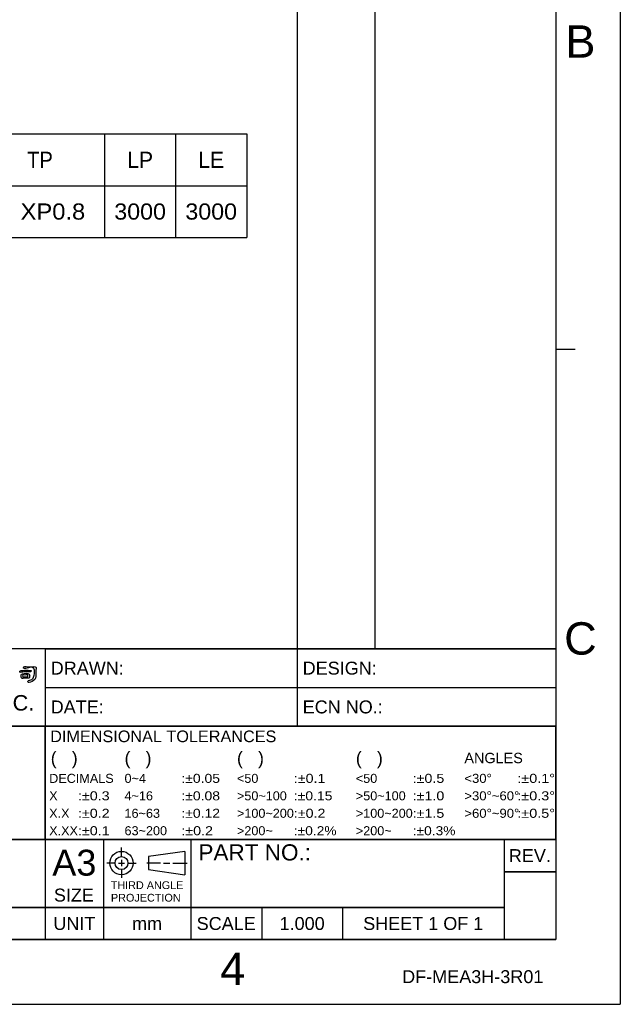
# Model space of a CAD drawing. Extents: x 0 to 420, y 0 to 297.
# Tile 7 of 8: x 327 to 420, y 0 to 152. Entities that reach past the tile are written whole.
import ezdxf
from ezdxf.enums import TextEntityAlignment as Align

# ---------------------------------------------------------------- set-up
doc = ezdxf.new("R2010")
doc.units = 0
doc.header["$LTSCALE"] = 23.1
doc.layers.get('0').update_dxf_attribs({"linetype": 'CONTINUOUS'})
doc.styles.add('TEXTSTYLE_0', font='txt', dxfattribs={"width": 0.8})
doc.styles.add('TEXTSTYLE_1', font='txt', dxfattribs={"width": 0.8})

msp = doc.modelspace()

# ---------------------------------------------------------------- linework, layer by layer
at = {"color": 4, "linetype": 'CONTINUOUS'}
for p in [(420, 297), (420, 297), (0, 0)]:
    msp.add_line(p, (420, 0), dxfattribs=at)
at = {"color": 3, "linetype": 'CONTINUOUS'}
for p, q in [((370, 287), (370, 55)), ((382, 287), (382, 55)), ((410, 287), (410, 10)), ((410, 287), (410, 55)), ((410, 101.333333), (413, 101.333333)), ((410, 101.333333), (413, 101.333333)), ((410, 55), (258, 55)), ((331, 55), (331, 25.5)), ((331, 55), (410, 55)), ((331, 55), (331, 43)), ((370, 55), (370, 43)), ((370, 55), (410, 55)), ((410, 55), (410, 43)), ((331, 49), (410, 49)), ((410, 43), (258, 43)), ((258, 43), (331, 43)), ((331, 43), (410, 43)), ((331, 25.5), (331, 43)), ((331, 43), (410, 43)), ((331, 43), (331, 25.5)), ((410, 25.5), (410, 43)), ((410, 25.5), (258, 25.5)), ((258, 25.5), (402, 25.5)), ((258, 25.5), (331, 25.5)), ((331, 25.5), (410, 25.5)), ((331, 25.5), (331, 15)), ((340, 25.5), (340, 15)), ((353.5, 25.5), (353.5, 15)), ((402, 25.5), (402, 10)), ((402, 25.5), (410, 25.5)), ((402, 25.5), (402, 10)), ((402, 25.5), (402, 15)), ((410, 25.5), (410, 10)), ((410, 20.5), (402, 20.5)), ((402, 20.5), (410, 20.5)), ((402, 15), (258, 15)), ((258, 15), (402, 15)), ((258, 15), (402, 15)), ((331, 15), (331, 10)), ((340, 15), (340, 10)), ((353.5, 15), (353.5, 10)), ((364.5, 15), (364.5, 10)), ((377, 15), (377, 10)), ((402, 15), (402, 10)), ((410, 10), (10, 10)), ((258, 10), (402, 10)), ((402, 10), (410, 10))]:
    msp.add_line(p, q, dxfattribs=at)
at = {"color": 7, "linetype": 'CONTINUOUS'}
for p, q in [((156.175365, 134.629209), (362.175365, 134.629209)), ((340.175365, 134.629209), (340.175365, 118.629209)), ((351.175365, 134.629209), (351.175365, 118.629209)), ((362.175365, 134.629209), (362.175365, 118.629209)), ((156.175365, 126.629209), (362.175365, 126.629209)), ((156.175365, 118.629209), (362.175365, 118.629209))]:
    msp.add_line(p, q, dxfattribs=at)
at = {"color": 1, "linetype": 'CONTINUOUS'}
for p, q in [((342.78501, 22.810497), (342.78501, 24.2355)), ((352.592953, 23.650143), (346.992953, 22.850143)), ((346.992953, 22.850143), (346.992953, 20.850143)), ((352.592953, 23.650143), (352.592953, 20.050143)), ((341.832953, 21.850143), (340.512953, 21.850143)), ((342.312953, 21.850143), (343.272953, 21.850143)), ((342.792953, 22.330143), (342.792953, 21.370143)), ((343.752953, 21.850143), (345.072953, 21.850143)), ((348.826768, 21.850143), (346.699503, 21.850143)), ((349.306768, 21.850143), (350.266768, 21.850143)), ((350.746768, 21.850143), (352.979663, 21.850143)), ((342.792953, 20.890143), (342.792953, 19.570143)), ((346.992953, 20.850143), (352.592953, 20.050143))]:
    msp.add_line(p, q, dxfattribs=at)
for radius in [1.8, 1]:
    msp.add_circle((342.792953, 21.850143), radius, dxfattribs=at)
at = {"color": 5, "linetype": 'CONTINUOUS'}
for points in [[(328.006077, 51.948488), (329.205537, 51.95841), (329.308221, 51.688887), (329.284322, 50.912352), (329.038102, 50.348782), (328.416188, 50.071689), (328.27268, 49.952081), (328.35087, 49.794568), (328.703232, 49.818467), (329.472169, 50.454386), (329.523511, 50.950284), (329.56785, 51.937998), (329.571337, 52.075099), (329.516508, 52.160262), (329.014203, 52.204602), (328.032896, 52.252456), (327.681101, 52.191192), (327.650199, 52.006237), (328.006077, 51.948488)], [(327.517181, 51.643952), (327.247062, 51.634029), (327.069109, 51.514449), (327.072625, 51.363911), (327.339228, 51.363911), (327.882981, 51.435693), (328.521792, 51.422255), (328.730646, 51.442667), (328.860177, 51.582688), (328.720157, 51.641032), (327.517181, 51.643952)], [(328.234776, 50.426971), (328.480968, 50.474798), (328.552722, 50.721018), (328.580136, 50.858118), (328.515385, 51.056455), (327.448319, 51.097307), (327.315329, 51.059375), (327.287886, 50.615414), (327.287886, 50.608411), (327.373645, 50.403044), (327.595342, 50.403044), (327.930808, 50.433974), (328.234776, 50.426971)], [(327.852051, 50.929872), (328.299528, 50.90946), (328.31702, 50.806776), (328.299528, 50.666756), (328.193924, 50.645748), (327.629759, 50.628823), (327.530591, 50.642828), (327.506663, 50.735023), (327.499661, 50.89194), (327.852051, 50.929872)]]:
    msp.add_spline(points, degree=3, dxfattribs=at)

# ---------------------------------------------------------------- texts
at = {"color": 1, "linetype": 'CONTINUOUS', "style": 'TEXTSTYLE_0'}
for s, height, p, p2 in [('B', 5, (411.501536, 146.428676), (416.148376, 146.428676)), ('C', 5, (411.306369, 54.095343), (416.343543, 54.095343)), ('DRAWN:', 2, (331.835734, 51), (343.144284, 51)), ('DESIGN:', 2, (370.835734, 51), (382.300418, 51)), ('DATE:', 2, (331.835734, 45), (340.043913, 45)), ('ECN NO.:', 2, (370.835734, 45), (383.229786, 45)), (' DIMENSIONAL TOLERANCES', 1.8, (331.0625, 40.55), (366.761385, 40.55)), ('ANGLES', 1.6, (395.8625, 37.3), (404.915288, 37.3)), ('DECIMALS', 1.4, (331.603764, 34.25), (341.580716, 34.25)), ('0~4', 1.4, (343.2625, 34.25), (346.577742, 34.25)), (':%%p0.05', 1.4, (352.0625, 34.25), (358.041558, 34.25)), ('<50', 1.4, (360.6625, 34.25), (363.977742, 34.25)), (':%%p0.1', 1.4, (369.4625, 34.25), (374.353826, 34.25)), ('<50', 1.4, (379.0625, 34.25), (382.377742, 34.25)), (':%%p0.5', 1.4, (387.8625, 34.25), (392.753826, 34.25)), ('<30%%d', 1.4, (395.8625, 34.25), (400.111075, 34.25)), (':%%p0.1%%d', 1.4, (404.0625, 34.25), (409.887159, 34.25)), ('X', 1.4, (331.603764, 31.55), (332.904879, 31.55)), (':%%p0.3', 1.4, (336.0625, 31.55), (340.953826, 31.55)), ('4~16', 1.4, (343.2625, 31.55), (347.665474, 31.55)), (':%%p0.08', 1.4, (352.0625, 31.55), (358.041558, 31.55)), ('>50~100', 1.4, (360.6625, 31.55), (368.380716, 31.55)), (':%%p0.15', 1.4, (369.4625, 31.55), (375.441558, 31.55)), ('>50~100', 1.4, (379.0625, 31.55), (386.780716, 31.55)), (':%%p1.0', 1.4, (387.8625, 31.55), (392.753826, 31.55)), ('>30%%d~60%%d', 1.4, (395.8625, 31.55), (404.35965, 31.55)), (':%%p0.3%%d', 1.4, (404.0625, 31.55), (409.887159, 31.55)), ('X.X', 1.4, (331.603764, 28.85), (334.747258, 28.85)), (':%%p0.2', 1.4, (336.0625, 28.85), (340.953826, 28.85)), ('16~63', 1.4, (343.2625, 28.85), (348.753206, 28.85)), (':%%p0.12', 1.4, (352.0625, 28.85), (358.041558, 28.85)), ('>100~200', 1.4, (360.6625, 28.85), (369.468448, 28.85)), (':%%p0.2', 1.4, (369.4625, 28.85), (374.353826, 28.85)), ('>100~200', 1.4, (379.0625, 28.85), (387.868448, 28.85)), (':%%p1.5', 1.4, (387.8625, 28.85), (392.753826, 28.85)), ('>60%%d~90%%d', 1.4, (395.8625, 28.85), (404.35965, 28.85)), (':%%p0.5%%d', 1.4, (404.0625, 28.85), (409.887159, 28.85)), ('X.XX', 1.4, (331.603764, 26.15), (336.048374, 26.15)), (':%%p0.1', 1.4, (336.0625, 26.15), (340.953826, 26.15)), ('63~200', 1.4, (343.2625, 26.15), (349.840939, 26.15)), (':%%p0.2', 1.4, (352.0625, 26.15), (356.953826, 26.15)), ('>200~', 1.4, (360.6625, 26.15), (366.205251, 26.15)), (':%%p0.2%', 1.4, (369.4625, 26.15), (376.086911, 26.15)), ('>200~', 1.4, (379.0625, 26.15), (384.605251, 26.15)), (':%%p0.3%', 1.4, (387.8625, 26.15), (394.486911, 26.15)), ('PART NO.:', 2.5, (354.7, 22.25), (372.125651, 22.25)), ('A3', 4, (332.081368, 19.905085), (338.906647, 19.905085)), ('REV.', 2, (402.747212, 22), (409.252788, 22)), ('THIRD ANGLE', 1.2, (341.125002, 17.828811), (352.375559, 17.828811)), ('SIZE', 2, (332.332307, 15.895201), (338.525616, 15.895201)), ('PROJECTION', 1.2, (341.159082, 15.886239), (351.945699, 15.886239)), ('UNIT', 2, (332.247212, 11.5), (338.752788, 11.5)), ('SCALE', 2, (354.427509, 11.5), (363.572491, 11.5)), ('4', 5, (358.063605, 3.004629), (361.948363, 3.004629)), ('DF-MEA3H-3R01', 2, (386.233321, 3.275615), (408.092057, 3.275615))]:
    msp.add_text(s, height=height, dxfattribs=at).set_placement(p, p2, align=Align.FIT)
at = {"color": 7, "linetype": 'CONTINUOUS'}
for s, height, style, p, p2 in [('TP', 2.5, 'TEXTSTYLE_1', (328.175365, 129.379209), (332.175365, 129.379209)), ('LP', 2.5, 'TEXTSTYLE_1', (343.675365, 129.379209), (347.675365, 129.379209)), ('LE', 2.5, 'TEXTSTYLE_1', (354.675365, 129.379209), (358.675365, 129.379209)), ('XP0.8', 2.5, 'TEXTSTYLE_1', (327.175365, 121.379209), (337.175365, 121.379209)), ('3000', 2.5, 'TEXTSTYLE_1', (341.675365, 121.379209), (349.675365, 121.379209)), ('3000', 2.5, 'TEXTSTYLE_1', (352.675365, 121.379209), (360.675365, 121.379209)), ('mm', 2, 'TEXTSTYLE_0', (344.430297, 11.5), (349.069703, 11.5)), ('1.000', 2, 'TEXTSTYLE_0', (367.255576, 11.5), (374.244424, 11.5)), ('SHEET ', 2, 'TEXTSTYLE_0', (380.202602, 11.5), (390.269517, 11.5)), ('1', 2, 'TEXTSTYLE_0', (390.269517, 11.5), (391.82342, 11.5)), (' OF', 2, 'TEXTSTYLE_0', (391.82342, 11.5), (396.47026, 11.5)), ('1', 2, 'TEXTSTYLE_0', (397.243494, 11.5), (398.797398, 11.5))]:
    msp.add_text(s, height=height, dxfattribs=dict(at, style=style)).set_placement(p, p2, align=Align.FIT)
at = {"color": 5, "linetype": 'CONTINUOUS', "style": 'TEXTSTYLE_0'}
msp.add_text('DELTA ELECTRONICS, INC. ', height=2.4, dxfattribs=at).set_placement((285.227426, 45.436969), (330.220735, 45.436969), align=Align.FIT)
at = {"color": 6, "linetype": 'CONTINUOUS', "style": 'TEXTSTYLE_0'}
for p, p2 in [((331.835734, 37.1), (336.014173, 37.1)), ((343.2625, 37.1), (347.440939, 37.1)), ((360.6625, 37.1), (364.840939, 37.1)), ((379.0625, 37.1), (383.240939, 37.1))]:
    msp.add_text('(   )', height=2, dxfattribs=at).set_placement(p, p2, align=Align.FIT)

doc.saveas('drawing.dxf')
